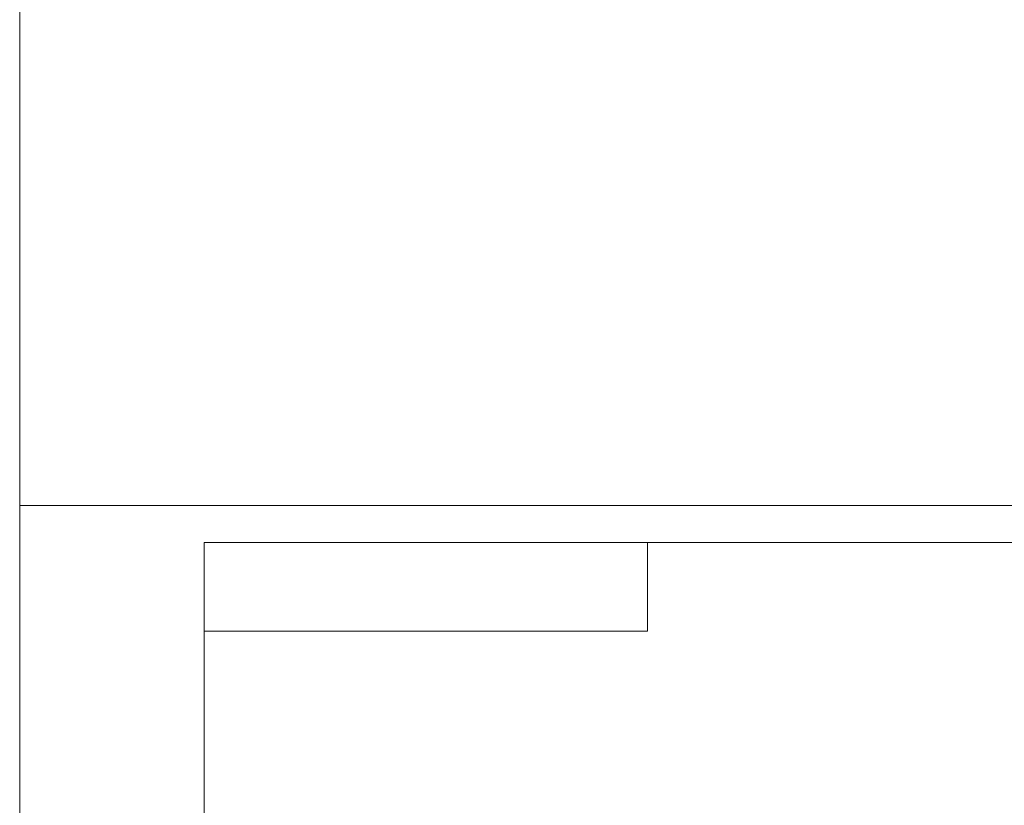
# Model space of a CAD drawing. Header units: millimetres. Extents: x 176 to 9387, y -11044 to -3322.
# Tile 115 of 256: x 5664 to 6597, y -9858 to -9113. Entities that reach past the tile are written whole.
import ezdxf
from ezdxf.enums import TextEntityAlignment as Align

# ---------------------------------------------------------------- set-up
doc = ezdxf.new("R2010")
doc.units = ezdxf.units.MM
doc.header["$LTSCALE"] = 0.3175
for name, color, linetype, lineweight in [('1轮廓实线层', 7, 'Continuous', 18), ('2细线层', 4, 'Continuous', 13), ('6文字层', 3, 'Continuous', 13), ('图框层', 7, 'Continuous', 18)]:
    doc.layers.add(name, color=color, linetype=linetype, lineweight=lineweight)
doc.styles.add('PC_TEXTSTYLE', font='ISOCP.SHX', dxfattribs={"width": 0.707, "bigfont": 'GBCBIG.SHX'})

# ---------------------------------------------------------------- blocks, each defined once
blk = doc.blocks.new('ZwmFrameMain_A4^_^无分区图框^_^portrait')
at = {"layer": '2细线层'}
blk.add_line((185, 292), (185, -5), dxfattribs=at)
blk = doc.blocks.new('ZwmFrameMain_1_A4^_^无分区图框^_^landscape')
at = {"layer": '1轮廓实线层'}
for p in [(0, 0), (267, 200)]:
    blk.add_line(p, (0, 200), dxfattribs=at)
at = {"layer": '2细线层'}
for p in [(-25, -5), (272, 205)]:
    blk.add_line(p, (-25, 205), dxfattribs=at)
blk = doc.blocks.new('ZwmFrameMain_1_图样代号')
at = {"layer": '2细线层', "linetype": 'Continuous'}
for p in [(60, 0), (0, -12)]:
    blk.add_line(p, (60, -12), dxfattribs=at)
at = {"layer": '6文字层', "style": 'PC_TEXTSTYLE', "width": 2.827942}
blk.add_attdef('图样代号', text='', height=7, rotation=180, dxfattribs=at).set_placement((58.24, -2.4), (2.35, -2.4), align=Align.FIT)

msp = doc.modelspace()

# ---------------------------------------------------------------- block references
at = {"layer": '图框层'}
for name, p, xscale, yscale, zscale in [('ZwmFrameMain_A4^_^无分区图框^_^portrait', (853.81729, -10913.94577), 26, 26, 26), ('ZwmFrameMain_1_A4^_^无分区图框^_^landscape', (5838.81729, -11008.94577), 7, 7, 7), ('ZwmFrameMain_1_图样代号', (5838.81729, -9608.94577), 7, 7, 7)]:
    msp.add_blockref(name, p, dxfattribs=dict(at, xscale=xscale, yscale=yscale, zscale=zscale))

doc.saveas('drawing.dxf')
